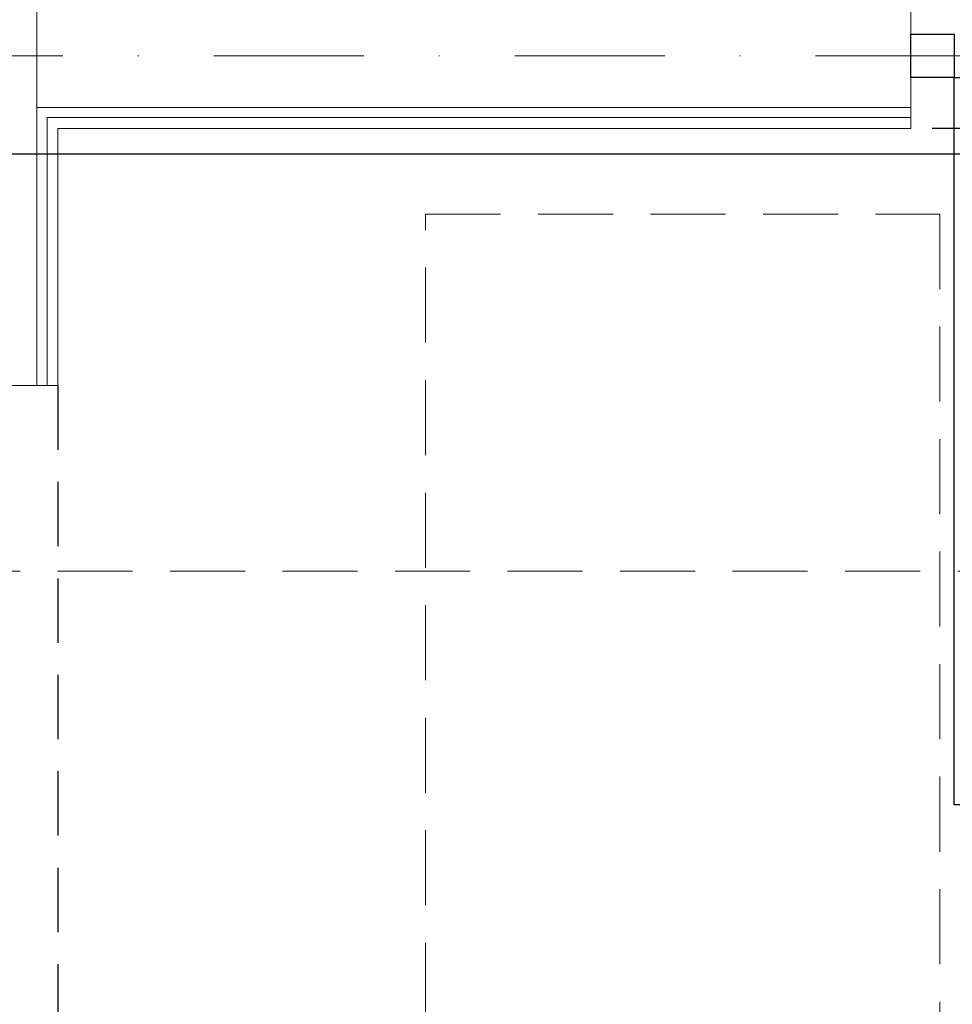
# Model space of a CAD drawing. Header units: inches. Extents: x 67073 to 287261, y -76160 to 48412.
# Tile 88 of 117: x 85902 to 86011, y -41574 to -41459. Entities that reach past the tile are written whole.
import ezdxf

# ---------------------------------------------------------------- set-up
doc = ezdxf.new("R2010")
doc.units = ezdxf.units.IN
doc.header["$MEASUREMENT"] = 0
doc.linetypes.add('DASHDOT', pattern=[1, 0.5, -0.25, 0, -0.25])
doc.linetypes.add('HIDDEN', pattern=[0.375, 0.25, -0.125])
for name, color, linetype, lineweight in [('DVM_PIPE', 102, 'Continuous', 30), ('p--dach', 2, 'Continuous', 30), ('p--osie konstr', 1, 'DASHDOT', 15), ('p--płyta GK', 2, 'Continuous', 0), ('p--ściana szkielet', 3, 'Continuous', 0)]:
    doc.layers.add(name, color=color, linetype=linetype, lineweight=lineweight)
doc.layers.add('p--drzwi', color=251, linetype='Continuous')
doc.layers.add('p--podciąg', color=61, linetype='Continuous')

# ---------------------------------------------------------------- blocks, each defined once
blk = doc.blocks.new('drzwi-90-100')
for p, q in [((10.1, 87.38), (5.05, 87.38)), ((5.05, 87.38), (5.05, 2.53)), ((10.1, 2.53), (10.1, 87.38)), ((5.05, 2.53), (0, 2.53)), ((0, 2.53), (0, -2.53)), ((5.05, -2.53), (5.05, 2.53)), ((5.05, 2.53), (10.1, 2.53)), ((100, 2.53), (94.95, 2.53)), ((94.95, 2.53), (94.95, -2.53)), ((100, -2.53), (100, 2.53)), ((0, -2.53), (5.05, -2.53)), ((94.95, -2.53), (100, -2.53))]:
    blk.add_line(p, q)
blk.add_arc((10.8, 3.23), 84.15, 359.5233, 90.4767)

msp = doc.modelspace()

# ---------------------------------------------------------------- linework, layer by layer
at = {"layer": 'DVM_PIPE'}
msp.add_lwpolyline([(86325.248, -41159.261), (86316.035, -41159.261, 0.4142136), (86311.035, -41164.261), (86311.035, -41469.989, -0.4142136), (86306.035, -41474.989), (85889.907, -41474.989, 0.4142136), (85884.907, -41479.989), (85884.907, -41509.392)], format="xyb", dxfattribs=at)
at = {"layer": 'p--dach', "color": 0, "linetype": 'HIDDEN', "lineweight": 20, "ltscale": 35}
msp.add_line((85473.683, -41523.644), (86753.683, -41523.644), dxfattribs=at)
msp.add_lwpolyline([(85949.733, -41481.994), (86009.733, -41481.994), (86009.733, -41601.994), (85949.733, -41601.994)], close=True, dxfattribs=at)
at = {"layer": 'p--osie konstr', "color": 0, "linetype": 'DASHDOT', "ltscale": 35}
msp.add_line((85889.933, -41463.544), (86337.433, -41463.544), dxfattribs=at)
at = {"layer": 'p--podciąg', "color": 0, "linetype": 'HIDDEN', "ltscale": 30}
for p, q in [((86106.333, -41471.994), (86006.333, -41471.994)), ((85906.833, -41501.994), (85906.833, -41601.994))]:
    msp.add_line(p, q, dxfattribs=at)
at = {"layer": 'p--płyta GK', "color": 0, "ltscale": 35}
for p, q in [((85905.583, -41470.744), (86006.333, -41470.744)), ((85905.583, -41501.994), (85905.583, -41470.744)), ((85906.833, -41471.994), (86006.333, -41471.994)), ((85906.833, -41501.994), (85906.833, -41471.994))]:
    msp.add_line(p, q, dxfattribs=at)
at = {"layer": 'p--ściana szkielet', "color": 0, "ltscale": 2}
for p, q in [((85904.383, -41501.994), (85904.383, -41212.144)), ((86006.333, -41455.094), (86006.333, -41471.994)), ((85904.383, -41469.544), (86006.333, -41469.544)), ((85906.833, -41501.994), (85889.933, -41501.994))]:
    msp.add_line(p, q, dxfattribs=at)

# ---------------------------------------------------------------- block references
at = {"layer": 'p--drzwi', "color": 0, "xscale": -1, "rotation": 180}
msp.add_blockref('drzwi-90-100', (86006.333, -41463.544), dxfattribs=at)

doc.saveas('drawing.dxf')
